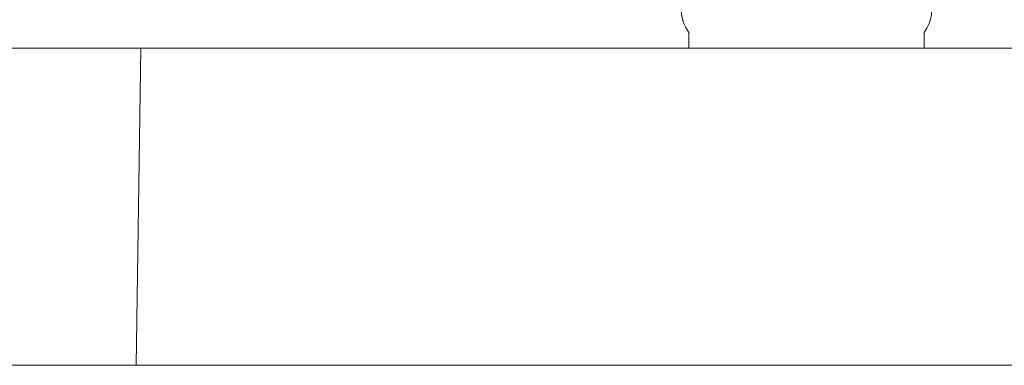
# Model space of a CAD drawing. Header units: millimetres. Extents: x -6792 to 22441, y -13430 to 4653.
# Tile 38 of 256: x -4268 to -4242, y -10145 to -10136. Entities that reach past the tile are written whole.
import ezdxf

# ---------------------------------------------------------------- set-up
doc = ezdxf.new("R2010")
doc.units = ezdxf.units.MM
doc.layers.add('_A_WIDOK_URZĄDZENIA NA DACHU', color=163, linetype='Continuous', lineweight=13)
doc.layers.add('_A_ŚCIANY WEWNĘTRZNE', color=7, linetype='Continuous', lineweight=13)
doc.layers.add('Wyposazenie Wew - Urzadzenia Sanitarne', color=6, linetype='Continuous')

# ---------------------------------------------------------------- blocks, each defined once
blk = doc.blocks.new('zw$47C3')
at = {"lineweight": 0}
blk.add_lwpolyline([(0.21138, 0.01368), (0.21882, 0.01368, 0.236962), (0.22019, 0.00443, -0.154353), (0.22038, 0.00386), (0.22038, 0), (0.28238, 0), (0.28238, 0.00386, -0.154353), (0.28256, 0.00443, 0.236962), (0.28393, 0.01368), (0.29138, 0.01368)], format="xyb", dxfattribs=at)

msp = doc.modelspace()

# ---------------------------------------------------------------- linework, layer by layer
at = {"lineweight": 0}
for points in [[(-4264.66, -10144.974), (-4264.538, -10136.618)], [(-4264.538, -10136.618), (-4229.433, -10136.618)]]:
    msp.add_lwpolyline(points, dxfattribs=at)
at = {"layer": '_A_WIDOK_URZĄDZENIA NA DACHU'}
msp.add_lwpolyline([(-4310.575, -9911.99), (-4127.046, -9911.99), (-4127.046, -10144.974), (-4310.575, -10144.974)], close=True, dxfattribs=at)
at = {"layer": '_A_ŚCIANY WEWNĘTRZNE', "ltscale": 20}
msp.add_lwpolyline([(-4292.041, -10136.618), (-4127.046, -10136.618)], dxfattribs=at)

# ---------------------------------------------------------------- block references
at = {"layer": 'Wyposazenie Wew - Urzadzenia Sanitarne', "color": 211, "linetype": 'Continuous', "lineweight": 13, "xscale": 100, "yscale": 100, "zscale": 100}
msp.add_blockref('zw$47C3', (-4272.123, -10136.618), dxfattribs=at)

doc.saveas('drawing.dxf')
